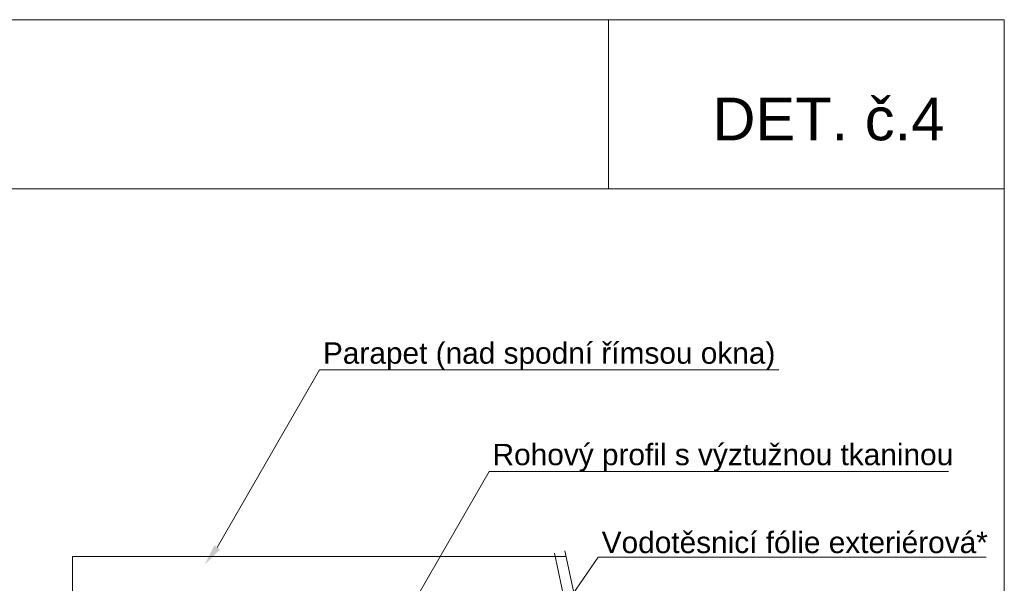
# Model space of a CAD drawing. Header units: millimetres. Extents: x -330321 to -319702, y -17713 to -4070.
# Tile 22 of 22: x -320317 to -319740, y -10799 to -10469. Entities that reach past the tile are written whole.
import ezdxf

# ---------------------------------------------------------------- set-up
doc = ezdxf.new("R2010")
doc.units = ezdxf.units.MM
doc.header["$MEASUREMENT"] = 0
doc.styles.add('GENEROVANÝ_STYL_2', font='txt')

msp = doc.modelspace()

# ---------------------------------------------------------------- hatches: boundary and pattern name
at = {"linetype": 'Continuous', "lineweight": 13}
msp.add_hatch(color=154, dxfattribs=at).paths.add_polyline_path([(-320199.4, -10779.04), (-320202.76, -10776.57), (-320208.5, -10787.87)])

# ---------------------------------------------------------------- linework, layer by layer
at = {"color": 154, "linetype": 'Continuous', "lineweight": 13}
for p, q in [((-319971.86, -10567.96), (-319971.86, -10468.96)), ((-320762.09, -10567.96), (-319740.1, -10567.96)), ((-320201.08, -10777.8), (-320141.16, -10673.87)), ((-320141.16, -10673.87), (-319872.2, -10673.87)), ((-320124.5, -10673.87), (-320122.5, -10673.87)), ((-320101.74, -10837.19), (-320041.82, -10733.26)), ((-320041.82, -10733.26), (-319772.86, -10733.26)), ((-320025.15, -10733.26), (-320023.15, -10733.26)), ((-320133.64, -11008.62), (-319977.9, -10783.55)), ((-319977.9, -10783.55), (-319750.64, -10783.55)), ((-319961.24, -10783.55), (-319959.24, -10783.55))]:
    msp.add_line(p, q, dxfattribs=at)
at = {"color": 48, "linetype": 'Continuous', "lineweight": 20, "true_color": 0x5a400a}
for p, q in [((-320285.85, -10823.07), (-320285.85, -10783.07)), ((-320285.85, -10783.07), (-319997.09, -10783.07)), ((-319994.11, -10824.95), (-320003.55, -10781.06)), ((-319988.1, -10823.66), (-319997.55, -10779.71))]:
    msp.add_line(p, q, dxfattribs=at)
at = {"color": 154, "linetype": 'Continuous', "lineweight": 13}
msp.add_lwpolyline([(-320762.09, -10468.96), (-319740.1, -10468.96), (-319740.1, -11936.19), (-320762.09, -11936.19)], close=True, dxfattribs=at)

# ---------------------------------------------------------------- texts
at = {"color": 154, "linetype": 'Continuous', "lineweight": 13, "attachment_point": 7, "style": 'GENEROVANÝ_STYL_2'}
for s, insert, char_height in [('\\A1;{\\pql;\\fArial|b0|i0|c238|p38;DET. č.\\fArial|b0|i0|c238|p38;4}', (-319911.07, -10539.88), 25), ('\\A1;{\\pql;\\fArial|b0|i0|c238|p38;Parapet (nad spodní římsou okna)}', (-320139.16, -10674.03), 12.5), ('\\A1;{\\pql;\\fArial|b0|i0|c238|p38;Rohový profil s výztužnou tkaninou}', (-320039.82, -10733.41), 12.5), ('\\A1;{\\pql;\\fArial|b0|i0|c238|p38;Vodotěsnicí fólie exteriérová*}', (-319975.9, -10781.24), 12.5)]:
    msp.add_mtext(s, dxfattribs=dict(at, insert=insert, char_height=char_height))

doc.saveas('drawing.dxf')
